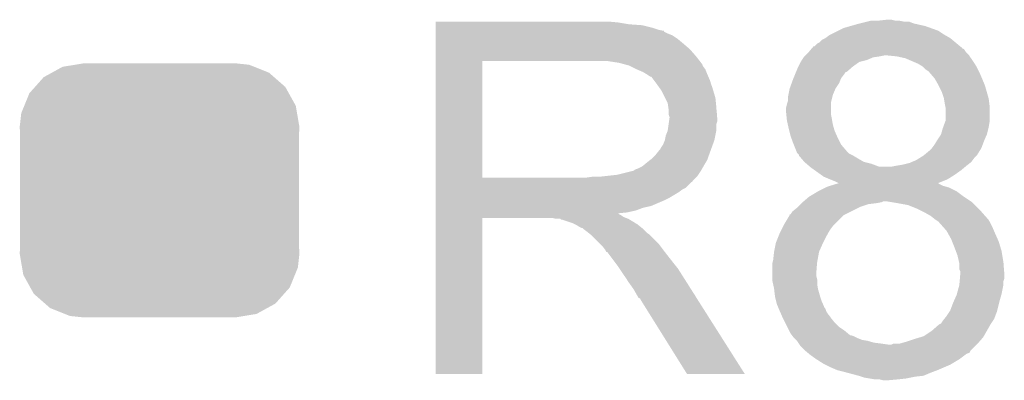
# Model space of a CAD drawing. Extents: x -0.05 to 0.95, y -0.15 to 1.54.
# Tile 30 of 35: x 0.5 to 0.61, y 0.92 to 0.96. Entities that reach past the tile are written whole.
import ezdxf

# ---------------------------------------------------------------- set-up
doc = ezdxf.new("R2010")
doc.units = 0
doc.layers.get('0').update_dxf_attribs({"linetype": 'CONTINUOUS'})
doc.layers.add('STEP_DOWN_13_CLICK_V101_GTO', color=14, linetype='CONTINUOUS')
doc.layers.add('STEP_DOWN_13_CLICK_V101_GTS', color=12, linetype='CONTINUOUS')

# ---------------------------------------------------------------- blocks, each defined once
blk = doc.blocks.new('CUSTOM_75')
for points in [[(-0.01175, 0.01282), (-0.01057, 0.01347), (0.01194, 0.01282), (0.01032, 0.01347)], [(-0.01057, 0.01347), (-0.0092, 0.01369), (0.01032, 0.01347), (0.00976, 0.01369)], [(-0.0092, 0.01369), (-0.00825, 0.01385), (0.00976, 0.01369), (0.00825, 0.01385)], [(-0.01358, 0.01127), (-0.01263, 0.01234), (0.01371, 0.01127), (0.01249, 0.01234)], [(-0.01263, 0.01234), (-0.01175, 0.01282), (0.01249, 0.01234), (0.01194, 0.01282)], [(-0.01419, 0.01059), (-0.01358, 0.01127), (0.01409, 0.01059), (0.01371, 0.01127)], [(-0.01475, 0.00922), (-0.01419, 0.01059), (0.01485, 0.00922), (0.01409, 0.01059)], [(-0.01508, 0.00841), (-0.01475, 0.00922), (0.01499, 0.00841), (0.01485, 0.00922)], [(-0.01525, 0.0069), (-0.01508, 0.00841), (0.01525, 0.0069), (0.01499, 0.00841)], [(-0.0152, 0.00607), (-0.01525, 0.0069), (0.0152, 0.00607), (0.01525, 0.0069)], [(-0.0152, -0.00607), (-0.0152, 0.00607), (0.0152, -0.00607), (0.0152, 0.00607)], [(-0.01525, -0.0069), (-0.0152, -0.00607), (0.01525, -0.0069), (0.0152, -0.00607)], [(-0.01499, -0.00841), (-0.01525, -0.0069), (0.01508, -0.00841), (0.01525, -0.0069)], [(-0.01485, -0.00922), (-0.01499, -0.00841), (0.01475, -0.00922), (0.01508, -0.00841)], [(-0.01409, -0.01059), (-0.01485, -0.00922), (0.01419, -0.01059), (0.01475, -0.00922)], [(-0.01371, -0.01127), (-0.01409, -0.01059), (0.01358, -0.01127), (0.01419, -0.01059)], [(-0.01249, -0.01234), (-0.01371, -0.01127), (0.01263, -0.01234), (0.01358, -0.01127)], [(-0.01194, -0.01282), (-0.01249, -0.01234), (0.01175, -0.01282), (0.01263, -0.01234)], [(-0.01032, -0.01347), (-0.01194, -0.01282), (0.01057, -0.01347), (0.01175, -0.01282)], [(-0.00976, -0.01369), (-0.01032, -0.01347), (0.0092, -0.01369), (0.01057, -0.01347)], [(-0.00825, -0.01385), (-0.00976, -0.01369), (0.00825, -0.01385), (0.0092, -0.01369)]]:
    blk.add_solid(points)

msp = doc.modelspace()

# ---------------------------------------------------------------- linework, layer by layer
at = {"layer": 'STEP_DOWN_13_CLICK_V101_GTO'}
for points in [[(0.548, 0.9603), (0.548, 0.9604), (0.5679, 0.9603), (0.5668, 0.9604)], [(0.548, 0.9601), (0.548, 0.9603), (0.5691, 0.9601), (0.5679, 0.9603)], [(0.548, 0.96), (0.548, 0.9601), (0.5705, 0.96), (0.5691, 0.9601)], [(0.548, 0.9597), (0.548, 0.96), (0.5717, 0.9597), (0.5705, 0.96)], [(0.5925, 0.9597), (0.5932, 0.9599), (0.60196, 0.9597), (0.6014, 0.9599)], [(0.5932, 0.9599), (0.5939, 0.9601), (0.6014, 0.9599), (0.60053, 0.9601)], [(0.5939, 0.9601), (0.5943, 0.9602), (0.60053, 0.9601), (0.6001, 0.9602)], [(0.5943, 0.9602), (0.5951, 0.9604), (0.6001, 0.9602), (0.5996, 0.9604)], [(0.5951, 0.9604), (0.5955, 0.9605), (0.599, 0.9604), (0.5985, 0.9605)], [(0.5951, 0.9604), (0.5951, 0.9604), (0.5996, 0.9604), (0.599, 0.9604)], [(0.5963, 0.9605), (0.5972, 0.9606), (0.5981, 0.9605), (0.5977, 0.9606)], [(0.548, 0.9595), (0.548, 0.9597), (0.5723, 0.9595), (0.5717, 0.9597)], [(0.548, 0.9594), (0.548, 0.9595), (0.5728, 0.9594), (0.5723, 0.9595)], [(0.548, 0.9593), (0.548, 0.9594), (0.5729, 0.9593), (0.5729, 0.9594)], [(0.548, 0.9594), (0.548, 0.9594), (0.5729, 0.9594), (0.5728, 0.9594)], [(0.548, 0.9591), (0.548, 0.9593), (0.5733, 0.9591), (0.5729, 0.9593)], [(0.548, 0.9589), (0.548, 0.9591), (0.5738, 0.9589), (0.5733, 0.9591)], [(0.548, 0.9585), (0.548, 0.9589), (0.5744, 0.9585), (0.5738, 0.9589)], [(0.5905, 0.9586), (0.5909, 0.9589), (0.6041, 0.9586), (0.60357, 0.9589)], [(0.5909, 0.9589), (0.5911, 0.959), (0.60357, 0.9589), (0.6034, 0.959)], [(0.5911, 0.959), (0.5919, 0.9594), (0.6034, 0.959), (0.6028, 0.9594)], [(0.5919, 0.9594), (0.5925, 0.9597), (0.6028, 0.9594), (0.60196, 0.9597)], [(0.548, 0.958), (0.548, 0.9585), (0.575, 0.958), (0.5744, 0.9585)], [(0.548, 0.9574), (0.548, 0.958), (0.5757, 0.9574), (0.575, 0.958)], [(0.58903, 0.9575), (0.58912, 0.9576), (0.6054, 0.9575), (0.6054, 0.9576)], [(0.58912, 0.9576), (0.5892, 0.9577), (0.6053, 0.9576), (0.60518, 0.9577)], [(0.58912, 0.9576), (0.58912, 0.9576), (0.6054, 0.9576), (0.6053, 0.9576)], [(0.5893, 0.9577), (0.5896, 0.958), (0.60518, 0.9577), (0.60482, 0.958)], [(0.5896, 0.958), (0.5898, 0.9581), (0.60482, 0.958), (0.6047, 0.9581)], [(0.5898, 0.9581), (0.5901, 0.9584), (0.6047, 0.9581), (0.60434, 0.9584)], [(0.5901, 0.9584), (0.5905, 0.9586), (0.60434, 0.9584), (0.6041, 0.9586)], [(0.548, 0.9566), (0.548, 0.9574), (0.5764, 0.9566), (0.5757, 0.9574)], [(0.548, 0.9561), (0.548, 0.9566), (0.57679, 0.9561), (0.5764, 0.9566)], [(0.58793, 0.9562), (0.58813, 0.9565), (0.595, 0.9562), (0.5957, 0.9565)], [(0.58813, 0.9565), (0.5882, 0.9566), (0.5957, 0.9565), (0.5964, 0.9566)], [(0.5882, 0.9566), (0.5883, 0.9567), (0.5964, 0.9566), (0.5969, 0.9567)], [(0.5883, 0.9567), (0.5884, 0.9568), (0.60617, 0.9567), (0.6061, 0.9568)], [(0.5884, 0.9568), (0.5887, 0.9571), (0.6061, 0.9568), (0.6058, 0.9571)], [(0.5887, 0.9571), (0.58895, 0.9574), (0.6058, 0.9571), (0.6056, 0.9574)], [(0.58895, 0.9574), (0.58903, 0.9575), (0.6056, 0.9574), (0.6054, 0.9575)], [(0.5983, 0.9566), (0.5973, 0.9567), (0.60623, 0.9566), (0.60617, 0.9567)], [(0.5992, 0.9564), (0.5983, 0.9566), (0.60637, 0.9564), (0.60623, 0.9566)], [(0.548, 0.9434), (0.548, 0.9561), (0.5531, 0.9434), (0.5531, 0.9561)], [(0.548, 0.9561), (0.548, 0.9561), (0.5531, 0.9561), (0.5652, 0.9561)], [(0.568, 0.9559), (0.5667, 0.9561), (0.57694, 0.9559), (0.57679, 0.9561)], [(0.56873, 0.9557), (0.568, 0.9559), (0.5771, 0.9557), (0.57694, 0.9559)], [(0.5691, 0.9556), (0.56873, 0.9557), (0.5771, 0.9556), (0.5771, 0.9557)], [(0.5699, 0.9552), (0.5691, 0.9556), (0.5774, 0.9552), (0.5771, 0.9556)], [(0.5875, 0.9554), (0.58755, 0.9555), (0.59338, 0.9554), (0.5935, 0.9555)], [(0.58755, 0.9555), (0.5878, 0.956), (0.5935, 0.9555), (0.5942, 0.956)], [(0.5878, 0.956), (0.58793, 0.9562), (0.5942, 0.956), (0.595, 0.9562)], [(0.6006, 0.9558), (0.5992, 0.9564), (0.60677, 0.9558), (0.60637, 0.9564)], [(0.60093, 0.9556), (0.6006, 0.9558), (0.6069, 0.9556), (0.60677, 0.9558)], [(0.6011, 0.9555), (0.60093, 0.9556), (0.60695, 0.9555), (0.6069, 0.9556)], [(0.6014, 0.9552), (0.6011, 0.9555), (0.6071, 0.9552), (0.60695, 0.9555)], [(0.5706, 0.9549), (0.5699, 0.9552), (0.57752, 0.9549), (0.5774, 0.9552)], [(0.57093, 0.9547), (0.5706, 0.9549), (0.5776, 0.9547), (0.57752, 0.9549)], [(0.5711, 0.9546), (0.57093, 0.9547), (0.57764, 0.9546), (0.5776, 0.9547)], [(0.5714, 0.9544), (0.5711, 0.9546), (0.57773, 0.9544), (0.57764, 0.9546)], [(0.5718, 0.954), (0.5715, 0.9544), (0.5779, 0.954), (0.57773, 0.9544)], [(0.587, 0.9542), (0.58717, 0.9546), (0.5922, 0.9542), (0.5925, 0.9546)], [(0.58717, 0.9546), (0.58729, 0.9549), (0.5925, 0.9546), (0.5927, 0.9549)], [(0.58729, 0.9549), (0.5875, 0.9554), (0.5928, 0.9549), (0.59338, 0.9554)], [(0.58729, 0.9549), (0.58729, 0.9549), (0.5927, 0.9549), (0.5928, 0.9549)], [(0.6017, 0.955), (0.6014, 0.9552), (0.6072, 0.955), (0.6071, 0.9552)], [(0.6018, 0.9549), (0.6017, 0.955), (0.60725, 0.9549), (0.6072, 0.955)], [(0.60206, 0.9546), (0.6018, 0.9549), (0.6074, 0.9546), (0.60725, 0.9549)], [(0.6024, 0.9542), (0.60206, 0.9546), (0.60757, 0.9542), (0.6074, 0.9546)], [(0.5721, 0.9536), (0.5718, 0.954), (0.57803, 0.9536), (0.5779, 0.954)], [(0.57246, 0.9531), (0.5721, 0.9536), (0.5782, 0.9531), (0.57803, 0.9536)], [(0.5866, 0.9531), (0.58682, 0.9537), (0.5916, 0.9531), (0.592, 0.9537)], [(0.58682, 0.9537), (0.587, 0.9542), (0.592, 0.9537), (0.5922, 0.9542)], [(0.6028, 0.9535), (0.6024, 0.9542), (0.60786, 0.9535), (0.60757, 0.9542)], [(0.60285, 0.9534), (0.6028, 0.9535), (0.6079, 0.9534), (0.60786, 0.9535)], [(0.6032, 0.9527), (0.60285, 0.9534), (0.6081, 0.9527), (0.6079, 0.9534)], [(0.5726, 0.9529), (0.57246, 0.9531), (0.57826, 0.9529), (0.5782, 0.9531)], [(0.573, 0.9521), (0.5726, 0.9529), (0.5785, 0.9521), (0.57826, 0.9529)], [(0.5864, 0.9521), (0.58646, 0.9524), (0.59123, 0.9521), (0.5913, 0.9524)], [(0.58646, 0.9524), (0.5866, 0.9531), (0.5913, 0.9524), (0.5916, 0.9531)], [(0.6034, 0.9521), (0.6032, 0.9527), (0.60827, 0.9521), (0.6081, 0.9527)], [(0.5733, 0.9515), (0.573, 0.9521), (0.57856, 0.9515), (0.5785, 0.9521)], [(0.57336, 0.9511), (0.5733, 0.9515), (0.5786, 0.9511), (0.57856, 0.9515)], [(0.5862, 0.951), (0.5863, 0.9514), (0.5911, 0.951), (0.5911, 0.9514)], [(0.5863, 0.9514), (0.58637, 0.9516), (0.5911, 0.9514), (0.5911, 0.9516)], [(0.58637, 0.9516), (0.5864, 0.9517), (0.5911, 0.9516), (0.59113, 0.9517)], [(0.5864, 0.9517), (0.5864, 0.9521), (0.59113, 0.9517), (0.59123, 0.9521)], [(0.60342, 0.952), (0.6034, 0.9521), (0.6083, 0.952), (0.60827, 0.9521)], [(0.6035, 0.9515), (0.60342, 0.952), (0.60836, 0.9515), (0.6083, 0.952)], [(0.60356, 0.9512), (0.6035, 0.9515), (0.6084, 0.9512), (0.60836, 0.9515)], [(0.6036, 0.951), (0.60356, 0.9512), (0.6084, 0.951), (0.6084, 0.9512)], [(0.5734, 0.9508), (0.57336, 0.9511), (0.57862, 0.9508), (0.5786, 0.9511)], [(0.5734, 0.9503), (0.5734, 0.9508), (0.57867, 0.9503), (0.57862, 0.9508)], [(0.5735, 0.95), (0.5734, 0.9503), (0.57869, 0.95), (0.57867, 0.9503)], [(0.5862, 0.9506), (0.5862, 0.951), (0.5911, 0.9506), (0.5911, 0.951)], [(0.58623, 0.9503), (0.5862, 0.9506), (0.5911, 0.9503), (0.5911, 0.9506)], [(0.58628, 0.9498), (0.58623, 0.9503), (0.5912, 0.9498), (0.5911, 0.9503)], [(0.6036, 0.9496), (0.6036, 0.951), (0.6084, 0.9496), (0.6084, 0.951)], [(0.5733, 0.9485), (0.5734, 0.9492), (0.5786, 0.9485), (0.5786, 0.9492)], [(0.5734, 0.9492), (0.57344, 0.9495), (0.5786, 0.9492), (0.5787, 0.9495)], [(0.57344, 0.9495), (0.5735, 0.9499), (0.5787, 0.9495), (0.5787, 0.9499)], [(0.5735, 0.9499), (0.5735, 0.95), (0.5787, 0.9499), (0.57869, 0.95)], [(0.5863, 0.9496), (0.58628, 0.9498), (0.59123, 0.9496), (0.5912, 0.9498)], [(0.58639, 0.9492), (0.5863, 0.9496), (0.5913, 0.9492), (0.59123, 0.9496)], [(0.5865, 0.9487), (0.58639, 0.9492), (0.59144, 0.9487), (0.5913, 0.9492)], [(0.60334, 0.9489), (0.60356, 0.9495), (0.6083, 0.9489), (0.6084, 0.9495)], [(0.60356, 0.9495), (0.6036, 0.9496), (0.6084, 0.9495), (0.6084, 0.9496)], [(0.573, 0.9475), (0.5731, 0.948), (0.5784, 0.9475), (0.5785, 0.948)], [(0.5731, 0.948), (0.5733, 0.9485), (0.5785, 0.948), (0.5786, 0.9485)], [(0.58655, 0.9485), (0.5865, 0.9487), (0.5915, 0.9485), (0.59144, 0.9487)], [(0.5867, 0.9479), (0.58655, 0.9485), (0.59176, 0.9479), (0.5915, 0.9485)], [(0.6027, 0.9475), (0.6031, 0.9481), (0.60784, 0.9475), (0.6081, 0.9481)], [(0.6031, 0.9481), (0.6033, 0.9488), (0.6081, 0.9481), (0.60828, 0.9488)], [(0.6033, 0.9488), (0.60334, 0.9489), (0.60828, 0.9488), (0.6083, 0.9489)], [(0.5726, 0.9467), (0.5728, 0.947), (0.57811, 0.9467), (0.57822, 0.947)], [(0.5728, 0.947), (0.573, 0.9475), (0.57822, 0.947), (0.5784, 0.9475)], [(0.58674, 0.9478), (0.5867, 0.9479), (0.5918, 0.9478), (0.59176, 0.9479)], [(0.587, 0.9471), (0.58674, 0.9478), (0.59215, 0.9471), (0.5918, 0.9478)], [(0.58704, 0.947), (0.587, 0.9471), (0.5922, 0.947), (0.59215, 0.9471)], [(0.58732, 0.9463), (0.58704, 0.947), (0.5928, 0.9463), (0.5922, 0.947)], [(0.6021, 0.9466), (0.6024, 0.947), (0.6075, 0.9466), (0.60765, 0.947)], [(0.6024, 0.947), (0.60264, 0.9474), (0.60765, 0.947), (0.6078, 0.9474)], [(0.60264, 0.9474), (0.6027, 0.9475), (0.6078, 0.9474), (0.60784, 0.9475)], [(0.5715, 0.9454), (0.572, 0.9459), (0.57764, 0.9454), (0.57782, 0.9459)], [(0.572, 0.9459), (0.5724, 0.9464), (0.57782, 0.9459), (0.578, 0.9464)], [(0.5724, 0.9464), (0.5725, 0.9465), (0.578, 0.9464), (0.57804, 0.9465)], [(0.5725, 0.9465), (0.5726, 0.9467), (0.57804, 0.9465), (0.57811, 0.9467)], [(0.5874, 0.9461), (0.58732, 0.9463), (0.593, 0.9461), (0.5928, 0.9463)], [(0.5875, 0.946), (0.5874, 0.9461), (0.5931, 0.946), (0.593, 0.9461)], [(0.5876, 0.9459), (0.5875, 0.946), (0.5933, 0.9459), (0.5931, 0.946)], [(0.5876, 0.9458), (0.5876, 0.9459), (0.5935, 0.9458), (0.5933, 0.9459)], [(0.58786, 0.9455), (0.5876, 0.9458), (0.594, 0.9455), (0.5935, 0.9458)], [(0.60072, 0.9455), (0.6012, 0.9458), (0.6067, 0.9455), (0.607, 0.9458)], [(0.6012, 0.9458), (0.6018, 0.9463), (0.607, 0.9458), (0.60731, 0.9463)], [(0.6018, 0.9463), (0.6021, 0.9466), (0.60731, 0.9463), (0.6075, 0.9466)], [(0.5705, 0.9446), (0.57137, 0.9453), (0.57719, 0.9446), (0.5776, 0.9453)], [(0.57137, 0.9453), (0.5715, 0.9454), (0.5776, 0.9453), (0.57764, 0.9454)], [(0.5882, 0.9451), (0.58786, 0.9455), (0.5947, 0.9451), (0.594, 0.9455)], [(0.58843, 0.9449), (0.5882, 0.9451), (0.5955, 0.9449), (0.5947, 0.9451)], [(0.58878, 0.9446), (0.58843, 0.9449), (0.5963, 0.9446), (0.5955, 0.9449)], [(0.5978, 0.9446), (0.5983, 0.9447), (0.60578, 0.9446), (0.6059, 0.9447)], [(0.5983, 0.9447), (0.5989, 0.9448), (0.6059, 0.9447), (0.60603, 0.9448)], [(0.5989, 0.9448), (0.5997, 0.945), (0.60603, 0.9448), (0.60628, 0.945)], [(0.5997, 0.945), (0.59993, 0.9451), (0.60628, 0.945), (0.6064, 0.9451)], [(0.59993, 0.9451), (0.6004, 0.9453), (0.6064, 0.9451), (0.60655, 0.9453)], [(0.6004, 0.9453), (0.60072, 0.9455), (0.60655, 0.9453), (0.6067, 0.9455)], [(0.566, 0.9435), (0.5678, 0.9437), (0.5765, 0.9435), (0.57663, 0.9437)], [(0.5678, 0.9437), (0.5694, 0.9441), (0.57663, 0.9437), (0.5769, 0.9441)], [(0.5695, 0.9441), (0.5698, 0.9443), (0.5769, 0.9441), (0.57702, 0.9443)], [(0.5698, 0.9443), (0.5701, 0.9444), (0.57702, 0.9443), (0.57708, 0.9444)], [(0.5701, 0.9444), (0.5705, 0.9446), (0.57708, 0.9444), (0.57719, 0.9446)], [(0.5889, 0.9445), (0.58878, 0.9446), (0.60566, 0.9445), (0.60578, 0.9446)], [(0.58878, 0.9446), (0.58878, 0.9446), (0.5978, 0.9446), (0.5963, 0.9446)], [(0.58932, 0.9442), (0.5889, 0.9445), (0.6053, 0.9442), (0.60566, 0.9445)], [(0.59002, 0.9437), (0.58932, 0.9442), (0.6046, 0.9437), (0.6053, 0.9442)], [(0.5903, 0.9435), (0.59002, 0.9437), (0.60428, 0.9435), (0.6046, 0.9437)], [(0.548, 0.943), (0.548, 0.9434), (0.576, 0.943), (0.5764, 0.9434)], [(0.548, 0.9434), (0.548, 0.9434), (0.5645, 0.9434), (0.5531, 0.9434)], [(0.548, 0.9429), (0.548, 0.943), (0.576, 0.9429), (0.576, 0.943)], [(0.548, 0.9423), (0.548, 0.9429), (0.5753, 0.9423), (0.5759, 0.9429)], [(0.548, 0.9429), (0.548, 0.9429), (0.5759, 0.9429), (0.576, 0.9429)], [(0.5645, 0.9434), (0.5652, 0.9435), (0.5764, 0.9434), (0.5765, 0.9435)], [(0.591, 0.9432), (0.5903, 0.9435), (0.6038, 0.9432), (0.60428, 0.9435)], [(0.5915, 0.943), (0.591, 0.9432), (0.6033, 0.943), (0.6038, 0.9432)], [(0.59102, 0.9425), (0.59167, 0.9427), (0.6033, 0.9425), (0.6029, 0.9427)], [(0.5919, 0.9428), (0.5915, 0.943), (0.6028, 0.9428), (0.6033, 0.943)], [(0.59167, 0.9427), (0.59199, 0.9428), (0.6029, 0.9427), (0.6028, 0.9428)], [(0.548, 0.9421), (0.548, 0.9423), (0.5749, 0.9421), (0.5753, 0.9423)], [(0.548, 0.9418), (0.548, 0.9421), (0.5745, 0.9418), (0.5749, 0.9421)], [(0.548, 0.9412), (0.548, 0.9418), (0.5735, 0.9412), (0.5745, 0.9418)], [(0.5887, 0.9413), (0.5897, 0.9419), (0.6056, 0.9413), (0.6048, 0.9419)], [(0.5897, 0.9419), (0.5905, 0.9423), (0.6048, 0.9419), (0.604, 0.9423)], [(0.5905, 0.9423), (0.5907, 0.9424), (0.604, 0.9423), (0.60365, 0.9424)], [(0.5907, 0.9424), (0.59102, 0.9425), (0.60365, 0.9424), (0.6033, 0.9425)], [(0.548, 0.9409), (0.548, 0.9412), (0.5729, 0.9409), (0.5735, 0.9412)], [(0.548, 0.9403), (0.548, 0.9409), (0.5715, 0.9403), (0.5729, 0.9409)], [(0.5875, 0.9402), (0.5878, 0.9405), (0.5943, 0.9402), (0.5952, 0.9405)], [(0.5878, 0.9405), (0.5879, 0.9406), (0.5952, 0.9405), (0.596, 0.9406)], [(0.5879, 0.9406), (0.588, 0.9407), (0.596, 0.9406), (0.5966, 0.9407)], [(0.588, 0.9407), (0.58812, 0.9408), (0.5966, 0.9407), (0.5968, 0.9408)], [(0.58812, 0.9408), (0.5887, 0.9413), (0.60635, 0.9408), (0.6056, 0.9413)], [(0.5978, 0.9407), (0.5972, 0.9408), (0.6065, 0.9407), (0.60635, 0.9408)], [(0.5984, 0.9406), (0.5978, 0.9407), (0.6066, 0.9406), (0.6065, 0.9407)], [(0.5995, 0.9404), (0.5984, 0.9406), (0.6068, 0.9404), (0.6066, 0.9406)], [(0.6005, 0.94), (0.5995, 0.9404), (0.6072, 0.94), (0.6068, 0.9404)], [(0.548, 0.9401), (0.548, 0.9403), (0.5706, 0.9401), (0.5715, 0.9403)], [(0.548, 0.9398), (0.548, 0.9401), (0.5698, 0.9398), (0.5706, 0.9401)], [(0.548, 0.9396), (0.548, 0.9398), (0.5689, 0.9396), (0.5698, 0.9398)], [(0.548, 0.9395), (0.548, 0.9396), (0.5679, 0.9395), (0.5689, 0.9396)], [(0.548, 0.9394), (0.548, 0.9395), (0.568, 0.9394), (0.5679, 0.9395)], [(0.548, 0.9393), (0.548, 0.9394), (0.5682, 0.9393), (0.568, 0.9394)], [(0.5866, 0.9393), (0.5866, 0.9394), (0.5925, 0.9393), (0.5927, 0.9394)], [(0.5867, 0.9394), (0.5869, 0.9397), (0.5927, 0.9394), (0.5933, 0.9397)], [(0.5869, 0.9397), (0.5874, 0.9401), (0.5933, 0.9397), (0.5941, 0.9401)], [(0.5874, 0.9401), (0.5875, 0.9402), (0.5941, 0.9401), (0.5943, 0.9402)], [(0.6007, 0.9399), (0.6005, 0.94), (0.6073, 0.9399), (0.6072, 0.94)], [(0.6013, 0.9396), (0.6007, 0.9399), (0.60757, 0.9396), (0.6073, 0.9399)], [(0.602, 0.9392), (0.6013, 0.9396), (0.60792, 0.9392), (0.60757, 0.9396)], [(0.548, 0.9391), (0.548, 0.9393), (0.5685, 0.9391), (0.5682, 0.9393)], [(0.548, 0.939), (0.548, 0.9391), (0.56875, 0.939), (0.5685, 0.9391)], [(0.548, 0.922), (0.548, 0.939), (0.5531, 0.922), (0.5531, 0.939)], [(0.548, 0.939), (0.548, 0.939), (0.5531, 0.939), (0.5607, 0.939)], [(0.5611, 0.9389), (0.5607, 0.939), (0.569, 0.9389), (0.56875, 0.939)], [(0.5617, 0.9388), (0.5616, 0.9389), (0.56917, 0.9388), (0.569, 0.9389)], [(0.563, 0.9384), (0.5618, 0.9388), (0.56983, 0.9384), (0.56917, 0.9388)], [(0.5632, 0.9383), (0.563, 0.9384), (0.57, 0.9383), (0.56983, 0.9384)], [(0.5634, 0.9382), (0.5632, 0.9383), (0.57012, 0.9382), (0.57, 0.9383)], [(0.5859, 0.9381), (0.586, 0.9383), (0.5913, 0.9381), (0.5915, 0.9383)], [(0.586, 0.9383), (0.5866, 0.9393), (0.5915, 0.9383), (0.5925, 0.9393)], [(0.60225, 0.939), (0.602, 0.9392), (0.6081, 0.939), (0.60792, 0.9392)], [(0.60237, 0.9389), (0.60225, 0.939), (0.6082, 0.9389), (0.6081, 0.939)], [(0.6025, 0.9388), (0.60237, 0.9389), (0.60827, 0.9388), (0.6082, 0.9389)], [(0.6028, 0.9386), (0.6025, 0.9388), (0.6084, 0.9386), (0.60827, 0.9388)], [(0.6029, 0.9385), (0.6028, 0.9386), (0.60845, 0.9385), (0.6084, 0.9386)], [(0.60334, 0.938), (0.6029, 0.9385), (0.6087, 0.938), (0.60845, 0.9385)], [(0.5637, 0.938), (0.5634, 0.9382), (0.57037, 0.938), (0.57012, 0.9382)], [(0.5639, 0.9379), (0.5637, 0.938), (0.5705, 0.9379), (0.57037, 0.938)], [(0.5641, 0.9378), (0.564, 0.9379), (0.5706, 0.9378), (0.5705, 0.9379)], [(0.5645, 0.9375), (0.5641, 0.9378), (0.5709, 0.9375), (0.5706, 0.9378)], [(0.56463, 0.9374), (0.5645, 0.9375), (0.571, 0.9374), (0.5709, 0.9375)], [(0.56488, 0.9372), (0.56463, 0.9374), (0.5713, 0.9372), (0.571, 0.9374)], [(0.565, 0.9371), (0.56488, 0.9372), (0.5714, 0.9371), (0.5713, 0.9372)], [(0.58538, 0.937), (0.5855, 0.9373), (0.5906, 0.937), (0.59077, 0.9373)], [(0.5855, 0.9373), (0.5857, 0.9377), (0.59077, 0.9373), (0.591, 0.9377)], [(0.5857, 0.9377), (0.5859, 0.9381), (0.591, 0.9377), (0.5913, 0.9381)], [(0.6037, 0.9376), (0.60334, 0.938), (0.60887, 0.9376), (0.6087, 0.938)], [(0.60387, 0.9373), (0.6037, 0.9376), (0.609, 0.9373), (0.60887, 0.9376)], [(0.6042, 0.9367), (0.60387, 0.9373), (0.60927, 0.9367), (0.609, 0.9373)], [(0.5659, 0.9362), (0.565, 0.9371), (0.5723, 0.9362), (0.5714, 0.9371)], [(0.5662, 0.9359), (0.5659, 0.9362), (0.57252, 0.9359), (0.5723, 0.9362)], [(0.5849, 0.9353), (0.58508, 0.9362), (0.5898, 0.9353), (0.5902, 0.9362)], [(0.58508, 0.9362), (0.5851, 0.9363), (0.5902, 0.9362), (0.59025, 0.9363)], [(0.5851, 0.9363), (0.58538, 0.937), (0.59025, 0.9363), (0.5906, 0.937)], [(0.60432, 0.9364), (0.6042, 0.9367), (0.6094, 0.9364), (0.60927, 0.9367)], [(0.6046, 0.9357), (0.60432, 0.9364), (0.60961, 0.9357), (0.6094, 0.9364)], [(0.5665, 0.9355), (0.5662, 0.9359), (0.57283, 0.9355), (0.57252, 0.9359)], [(0.56655, 0.9354), (0.5665, 0.9355), (0.5729, 0.9354), (0.57283, 0.9355)], [(0.5666, 0.9353), (0.56655, 0.9354), (0.57298, 0.9353), (0.5729, 0.9354)], [(0.5673, 0.9345), (0.5667, 0.9353), (0.5736, 0.9345), (0.57298, 0.9353)], [(0.5848, 0.9344), (0.5849, 0.9353), (0.58964, 0.9344), (0.5898, 0.9353)], [(0.60471, 0.9354), (0.6046, 0.9357), (0.6097, 0.9354), (0.60961, 0.9357)], [(0.6049, 0.9349), (0.60471, 0.9354), (0.60978, 0.9349), (0.6097, 0.9354)], [(0.5679, 0.9337), (0.5673, 0.9345), (0.57424, 0.9337), (0.5736, 0.9345)], [(0.5847, 0.934), (0.58475, 0.9342), (0.58958, 0.934), (0.5896, 0.9342)], [(0.5847, 0.933), (0.5847, 0.934), (0.5895, 0.933), (0.58958, 0.934)], [(0.58475, 0.9342), (0.5848, 0.9344), (0.5896, 0.9342), (0.58964, 0.9344)], [(0.60506, 0.9342), (0.6049, 0.9349), (0.6099, 0.9342), (0.60978, 0.9349)], [(0.6051, 0.934), (0.60506, 0.9342), (0.60992, 0.934), (0.6099, 0.9342)], [(0.6051, 0.9334), (0.6051, 0.934), (0.60996, 0.9334), (0.60992, 0.934)], [(0.56803, 0.9335), (0.5679, 0.9337), (0.5744, 0.9335), (0.57424, 0.9337)], [(0.56877, 0.9324), (0.56803, 0.9335), (0.5751, 0.9324), (0.5744, 0.9335)], [(0.5847, 0.9327), (0.5847, 0.933), (0.5895, 0.9327), (0.5895, 0.933)], [(0.6052, 0.9332), (0.6051, 0.9334), (0.60998, 0.9332), (0.60996, 0.9334)], [(0.60516, 0.9324), (0.6052, 0.9329), (0.61, 0.9324), (0.61, 0.9329)], [(0.6052, 0.9329), (0.6052, 0.9332), (0.61, 0.9329), (0.60998, 0.9332)], [(0.5691, 0.9319), (0.56877, 0.9324), (0.57542, 0.9319), (0.5751, 0.9324)], [(0.5696, 0.9312), (0.5691, 0.9319), (0.57586, 0.9312), (0.57542, 0.9319)], [(0.5847, 0.9323), (0.5847, 0.9327), (0.5896, 0.9323), (0.5895, 0.9327)], [(0.5847, 0.9322), (0.5847, 0.9323), (0.5896, 0.9322), (0.5896, 0.9323)], [(0.58479, 0.9318), (0.5847, 0.9322), (0.5896, 0.9318), (0.5896, 0.9322)], [(0.5849, 0.9313), (0.58479, 0.9318), (0.58968, 0.9313), (0.5896, 0.9318)], [(0.6051, 0.9317), (0.60513, 0.9321), (0.6099, 0.9317), (0.6099, 0.9321)], [(0.60513, 0.9321), (0.60516, 0.9324), (0.6099, 0.9321), (0.61, 0.9324)], [(0.57, 0.9305), (0.5696, 0.9312), (0.57631, 0.9305), (0.57586, 0.9312)], [(0.58491, 0.9312), (0.5849, 0.9313), (0.5897, 0.9312), (0.58968, 0.9313)], [(0.58499, 0.9305), (0.58491, 0.9312), (0.5899, 0.9305), (0.5897, 0.9312)], [(0.60483, 0.9307), (0.6051, 0.9317), (0.6097, 0.9307), (0.6099, 0.9317)], [(0.5701, 0.9303), (0.57, 0.9305), (0.57643, 0.9303), (0.57631, 0.9305)], [(0.5703, 0.9302), (0.5701, 0.9303), (0.5765, 0.9302), (0.57643, 0.9303)], [(0.5704, 0.93), (0.5703, 0.9302), (0.57662, 0.93), (0.5765, 0.9302)], [(0.5754, 0.922), (0.5704, 0.93), (0.5817, 0.922), (0.57662, 0.93)], [(0.585, 0.9304), (0.58499, 0.9305), (0.58993, 0.9304), (0.5899, 0.9305)], [(0.58513, 0.9299), (0.585, 0.9304), (0.5901, 0.9299), (0.58993, 0.9304)], [(0.5852, 0.9296), (0.58513, 0.9299), (0.59023, 0.9296), (0.5901, 0.9299)], [(0.6041, 0.9289), (0.6044, 0.9297), (0.60922, 0.9289), (0.60942, 0.9297)], [(0.6044, 0.9297), (0.60453, 0.93), (0.60942, 0.9297), (0.6095, 0.93)], [(0.60453, 0.93), (0.6048, 0.9306), (0.6095, 0.93), (0.60967, 0.9306)], [(0.6048, 0.9306), (0.60483, 0.9307), (0.60967, 0.9306), (0.6097, 0.9307)], [(0.58537, 0.9292), (0.5852, 0.9296), (0.5904, 0.9292), (0.59023, 0.9296)], [(0.58541, 0.9291), (0.58537, 0.9292), (0.5905, 0.9291), (0.5904, 0.9292)], [(0.58554, 0.9288), (0.58541, 0.9291), (0.5906, 0.9288), (0.5905, 0.9291)], [(0.58567, 0.9285), (0.58554, 0.9288), (0.5908, 0.9285), (0.5906, 0.9288)], [(0.6037, 0.9283), (0.60403, 0.9288), (0.60901, 0.9283), (0.6092, 0.9288)], [(0.60403, 0.9288), (0.6041, 0.9289), (0.6092, 0.9288), (0.60922, 0.9289)], [(0.5858, 0.9282), (0.58567, 0.9285), (0.59103, 0.9282), (0.5908, 0.9285)], [(0.58585, 0.9281), (0.5858, 0.9282), (0.5911, 0.9281), (0.59103, 0.9282)], [(0.5861, 0.9276), (0.58585, 0.9281), (0.5915, 0.9276), (0.5911, 0.9281)], [(0.58635, 0.9271), (0.5861, 0.9276), (0.592, 0.9271), (0.5915, 0.9276)], [(0.6031, 0.9275), (0.6033, 0.9278), (0.60857, 0.9275), (0.60877, 0.9278)], [(0.6033, 0.9278), (0.60346, 0.928), (0.60877, 0.9278), (0.6089, 0.928)], [(0.60346, 0.928), (0.6037, 0.9283), (0.6089, 0.928), (0.60901, 0.9283)], [(0.58655, 0.9267), (0.58635, 0.9271), (0.5926, 0.9267), (0.592, 0.9271)], [(0.5867, 0.9264), (0.58655, 0.9267), (0.59296, 0.9264), (0.5926, 0.9267)], [(0.6012, 0.9261), (0.6021, 0.9267), (0.60776, 0.9261), (0.6081, 0.9267)], [(0.6021, 0.9267), (0.6029, 0.9274), (0.6081, 0.9267), (0.6085, 0.9274)], [(0.6029, 0.9274), (0.6031, 0.9275), (0.6085, 0.9274), (0.60857, 0.9275)], [(0.58685, 0.9262), (0.5867, 0.9264), (0.5932, 0.9262), (0.59296, 0.9264)], [(0.58693, 0.9261), (0.58685, 0.9262), (0.5936, 0.9261), (0.5933, 0.9262)], [(0.58685, 0.9262), (0.58685, 0.9262), (0.5933, 0.9262), (0.5932, 0.9262)], [(0.587, 0.926), (0.58693, 0.9261), (0.5938, 0.926), (0.5936, 0.9261)], [(0.5871, 0.9259), (0.587, 0.926), (0.594, 0.9259), (0.5938, 0.926)], [(0.5873, 0.9257), (0.5871, 0.9259), (0.5945, 0.9257), (0.594, 0.9259)], [(0.5874, 0.9256), (0.5873, 0.9257), (0.5951, 0.9256), (0.5945, 0.9257)], [(0.58753, 0.9254), (0.5874, 0.9256), (0.5958, 0.9254), (0.5951, 0.9256)], [(0.5876, 0.9253), (0.58753, 0.9254), (0.5966, 0.9253), (0.5958, 0.9254)], [(0.5986, 0.9253), (0.5993, 0.9255), (0.6071, 0.9253), (0.60727, 0.9255)], [(0.5993, 0.9255), (0.6002, 0.9258), (0.60727, 0.9255), (0.60753, 0.9258)], [(0.6002, 0.9258), (0.60087, 0.926), (0.60753, 0.9258), (0.6077, 0.926)], [(0.60087, 0.926), (0.6012, 0.9261), (0.6077, 0.926), (0.60776, 0.9261)], [(0.58767, 0.9252), (0.5876, 0.9253), (0.5973, 0.9252), (0.5966, 0.9253)], [(0.5878, 0.925), (0.58767, 0.9252), (0.6068, 0.925), (0.607, 0.9252)], [(0.5881, 0.9247), (0.5878, 0.925), (0.6065, 0.9247), (0.6068, 0.925)], [(0.58833, 0.9245), (0.5881, 0.9247), (0.6063, 0.9245), (0.6065, 0.9247)], [(0.58857, 0.9243), (0.58833, 0.9245), (0.6062, 0.9243), (0.6063, 0.9245)], [(0.58868, 0.9242), (0.58857, 0.9243), (0.6059, 0.9242), (0.6062, 0.9243)], [(0.5977, 0.9252), (0.5979, 0.9253), (0.607, 0.9252), (0.6071, 0.9253)], [(0.5888, 0.9241), (0.58868, 0.9242), (0.60577, 0.9241), (0.6059, 0.9242)], [(0.5895, 0.9236), (0.5888, 0.9241), (0.6051, 0.9236), (0.60577, 0.9241)], [(0.5903, 0.9231), (0.5895, 0.9236), (0.60427, 0.9231), (0.6051, 0.9236)], [(0.5905, 0.923), (0.5903, 0.9231), (0.6041, 0.923), (0.60427, 0.9231)], [(0.5911, 0.9227), (0.5905, 0.923), (0.6034, 0.9227), (0.6041, 0.923)], [(0.5918, 0.9224), (0.5911, 0.9227), (0.6027, 0.9224), (0.6034, 0.9227)], [(0.5926, 0.9222), (0.5918, 0.9224), (0.60217, 0.9222), (0.6027, 0.9224)], [(0.59298, 0.9221), (0.5926, 0.9222), (0.6019, 0.9221), (0.60217, 0.9222)], [(0.5817, 0.922), (0.5817, 0.922), (0.5817, 0.922), (0.5754, 0.922)], [(0.5941, 0.9218), (0.59298, 0.9221), (0.6012, 0.9218), (0.6019, 0.9221)], [(0.5944, 0.9217), (0.5941, 0.9218), (0.6003, 0.9217), (0.6012, 0.9218)], [(0.5947, 0.9216), (0.5944, 0.9217), (0.5998, 0.9216), (0.6003, 0.9217)], [(0.5953, 0.9215), (0.5947, 0.9216), (0.5993, 0.9215), (0.5998, 0.9216)], [(0.5959, 0.9214), (0.5953, 0.9215), (0.5984, 0.9214), (0.5993, 0.9215)], [(0.5968, 0.9213), (0.5964, 0.9214), (0.5973, 0.9213), (0.5984, 0.9214)]]:
    msp.add_solid(points, dxfattribs=at)

# ---------------------------------------------------------------- block references
at = {"layer": 'STEP_DOWN_13_CLICK_V101_GTS'}
msp.add_blockref('CUSTOM_75', (0.5179, 0.942), dxfattribs=at)

doc.saveas('drawing.dxf')
